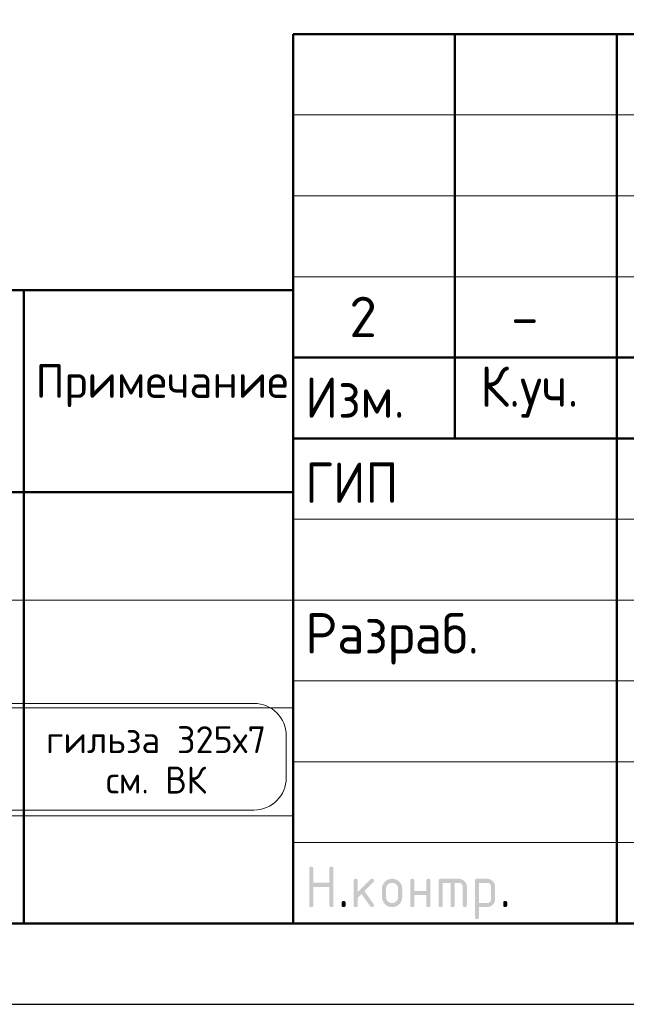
# Model space of a CAD drawing. Header units: millimetres. Extents: x 0 to 21000, y 0 to 14850.
# Tile 7 of 16: x 10654 to 12530, y 0 to 3045. Entities that reach past the tile are written whole.
import ezdxf

# ---------------------------------------------------------------- set-up
doc = ezdxf.new("R2010")
doc.units = ezdxf.units.MM
for name, color, linetype, lineweight in [('Standard', 7, 'Continuous', 25), ('Общий01', 7, 'Continuous', 13), ('Примечания', 7, 'Continuous', 13)]:
    doc.layers.add(name, color=color, linetype=linetype, lineweight=lineweight)
doc.styles.add('ISOCPEUR', font='txt')

msp = doc.modelspace()

# ---------------------------------------------------------------- hatches: boundary and pattern name
at = {"layer": 'Standard', "linetype": 'Continuous', "lineweight": 25, "transparency": 33554687}
for points in [[(11549.5, 306.9), (11549.5, 419.4), (11549.5, 420.2), (11549.6, 420.9), (11549.7, 421.5), (11549.9, 422.1), (11550.1, 422.7), (11550.4, 423.2), (11550.7, 423.7), (11551.1, 424.1), (11551.5, 424.5), (11552, 424.8), (11552.5, 425.1), (11553.1, 425.3), (11553.6, 425.4), (11554.3, 425.5), (11555, 425.6), (11555.8, 425.6), (11556.6, 425.6), (11557.3, 425.5), (11558, 425.4), (11558.5, 425.3), (11559.1, 425.1), (11559.6, 424.8), (11560.1, 424.5), (11560.5, 424.1), (11560.9, 423.7), (11561.2, 423.2), (11561.5, 422.7), (11561.7, 422.1), (11561.9, 421.5), (11562, 420.9), (11562.1, 420.2), (11562.1, 419.4), (11562.1, 375.7), (11611.9, 375.7), (11611.9, 419.4), (11611.9, 420.2), (11612, 420.9), (11612.1, 421.5), (11612.3, 422.1), (11612.5, 422.7), (11612.8, 423.2), (11613.1, 423.7), (11613.5, 424.1), (11613.9, 424.5), (11614.4, 424.8), (11614.9, 425.1), (11615.4, 425.3), (11616, 425.4), (11616.7, 425.5), (11617.4, 425.6), (11618.2, 425.6), (11619, 425.6), (11619.7, 425.5), (11620.3, 425.4), (11620.9, 425.3), (11621.5, 425.1), (11622, 424.8), (11622.5, 424.5), (11622.9, 424.1), (11623.3, 423.7), (11623.6, 423.2), (11623.9, 422.7), (11624.1, 422.1), (11624.3, 421.5), (11624.3, 420.9), (11624.4, 420.2), (11624.4, 419.4), (11624.4, 306.9), (11624.4, 306.1), (11624.3, 305.4), (11624.3, 304.7), (11624.1, 304.2), (11623.9, 303.6), (11623.6, 303.1), (11623.3, 302.6), (11622.9, 302.2), (11622.5, 301.8), (11622, 301.5), (11621.5, 301.2), (11620.9, 301), (11620.3, 300.8), (11619.7, 300.7), (11619, 300.6), (11618.2, 300.6), (11617.4, 300.6), (11616.7, 300.7), (11616, 300.8), (11615.4, 301), (11614.9, 301.2), (11614.4, 301.5), (11613.9, 301.8), (11613.5, 302.2), (11613.1, 302.6), (11612.8, 303.1), (11612.5, 303.6), (11612.3, 304.2), (11612.1, 304.7), (11612, 305.4), (11611.9, 306.1), (11611.9, 306.9), (11611.9, 363.1), (11562.1, 363.1), (11562.1, 306.9), (11562.1, 306.1), (11562, 305.4), (11561.9, 304.7), (11561.7, 304.2), (11561.5, 303.6), (11561.2, 303.1), (11560.9, 302.6), (11560.5, 302.2), (11560.1, 301.8), (11559.6, 301.5), (11559.1, 301.2), (11558.5, 301), (11558, 300.8), (11557.3, 300.7), (11556.6, 300.6), (11555.8, 300.6), (11555, 300.6), (11554.3, 300.7), (11553.6, 300.8), (11553.1, 301), (11552.5, 301.2), (11552, 301.5), (11551.5, 301.8), (11551.1, 302.2), (11550.7, 302.6), (11550.4, 303.1), (11550.1, 303.6), (11549.9, 304.2), (11549.7, 304.7), (11549.6, 305.4), (11549.5, 306.1)], [(11699.5, 347), (11738.8, 386.3), (11739.2, 386.7), (11739.7, 387.1), (11740.2, 387.4), (11740.8, 387.6), (11741.3, 387.9), (11741.9, 388), (11742.5, 388.1), (11743.2, 388.1), (11744, 388.1), (11744.7, 388), (11745.4, 387.9), (11745.9, 387.7), (11746.5, 387.5), (11747, 387.2), (11747.5, 386.9), (11747.9, 386.5), (11748.3, 386.1), (11748.6, 385.6), (11748.9, 385.1), (11749.1, 384.6), (11749.3, 384), (11749.4, 383.3), (11749.5, 382.6), (11749.5, 381.8), (11749.5, 381.2), (11749.3, 380.6), (11749.2, 380.1), (11749, 379.5), (11748.7, 379), (11748.4, 378.5), (11748, 378), (11747.6, 377.5), (11720.1, 350), (11748.2, 310.5), (11748.8, 309.6), (11749.1, 308.7), (11749.5, 307.8), (11749.5, 306.8), (11749.5, 306), (11749.4, 305.4), (11749.3, 304.7), (11749.1, 304.1), (11748.9, 303.5), (11748.6, 303), (11748.3, 302.6), (11747.9, 302.2), (11747.5, 301.8), (11747, 301.5), (11746.5, 301.2), (11745.9, 301), (11745.4, 300.8), (11744.7, 300.7), (11744, 300.6), (11743.2, 300.6), (11742.4, 300.6), (11741.6, 300.8), (11740.9, 301), (11740.2, 301.3), (11739.6, 301.6), (11739, 302.1), (11738.5, 302.6), (11738, 303.3), (11711.1, 341.1), (11699.5, 329.4), (11699.5, 306.9), (11699.5, 306.1), (11699.4, 305.4), (11699.3, 304.7), (11699.1, 304.2), (11698.9, 303.6), (11698.6, 303.1), (11698.3, 302.6), (11697.9, 302.2), (11697.5, 301.8), (11697, 301.5), (11696.5, 301.2), (11696, 301), (11695.4, 300.8), (11694.7, 300.7), (11694, 300.6), (11693.2, 300.6), (11692.4, 300.6), (11691.7, 300.7), (11691.1, 300.8), (11690.5, 301), (11689.9, 301.2), (11689.4, 301.5), (11688.9, 301.8), (11688.5, 302.2), (11688.1, 302.6), (11687.8, 303.1), (11687.5, 303.6), (11687.3, 304.2), (11687.1, 304.7), (11687, 305.4), (11687, 306.1), (11687, 306.9), (11687, 381.8), (11687, 382.6), (11687, 383.3), (11687.1, 384), (11687.3, 384.6), (11687.5, 385.1), (11687.8, 385.6), (11688.1, 386.1), (11688.5, 386.5), (11688.9, 386.9), (11689.4, 387.2), (11689.9, 387.5), (11690.5, 387.7), (11691.1, 387.9), (11691.7, 388), (11692.4, 388.1), (11693.2, 388.1), (11694, 388.1), (11694.7, 388), (11695.4, 387.9), (11696, 387.7), (11696.5, 387.5), (11697, 387.2), (11697.5, 386.9), (11697.9, 386.5), (11698.3, 386.1), (11698.6, 385.6), (11698.9, 385.1), (11699.1, 384.6), (11699.3, 384), (11699.4, 383.3), (11699.5, 382.6), (11699.5, 381.8)], [(11874.3, 338.1), (11874.3, 306.9), (11874.3, 306.1), (11874.2, 305.4), (11874.1, 304.7), (11873.9, 304.2), (11873.7, 303.6), (11873.5, 303.1), (11873.2, 302.6), (11872.8, 302.2), (11872.4, 301.8), (11871.9, 301.5), (11871.4, 301.2), (11870.8, 301), (11870.2, 300.8), (11869.5, 300.7), (11868.9, 300.6), (11868.1, 300.6), (11867.3, 300.6), (11866.6, 300.7), (11865.9, 300.8), (11865.3, 301), (11864.7, 301.2), (11864.3, 301.5), (11863.8, 301.8), (11863.4, 302.2), (11863, 302.6), (11862.7, 303.1), (11862.4, 303.6), (11862.2, 304.2), (11862, 304.7), (11861.9, 305.4), (11861.8, 306.1), (11861.8, 306.9), (11861.8, 381.8), (11861.8, 382.6), (11861.9, 383.3), (11862, 384), (11862.2, 384.6), (11862.4, 385.1), (11862.7, 385.6), (11863, 386.1), (11863.4, 386.5), (11863.8, 386.9), (11864.3, 387.2), (11864.7, 387.5), (11865.3, 387.7), (11865.9, 387.9), (11866.6, 388), (11867.3, 388.1), (11868.1, 388.1), (11868.9, 388.1), (11869.5, 388), (11870.2, 387.9), (11870.8, 387.7), (11871.4, 387.5), (11871.9, 387.2), (11872.4, 386.9), (11872.8, 386.5), (11873.2, 386.1), (11873.5, 385.6), (11873.7, 385.2), (11873.9, 384.6), (11874.1, 384), (11874.2, 383.3), (11874.3, 382.6), (11874.3, 381.8), (11874.3, 350.6), (11911.7, 350.6), (11911.7, 381.8), (11911.7, 382.6), (11911.8, 383.3), (11911.9, 384), (11912.1, 384.6), (11912.3, 385.2), (11912.6, 385.6), (11912.8, 386.1), (11913.2, 386.5), (11913.6, 386.9), (11914.1, 387.2), (11914.6, 387.5), (11915.2, 387.7), (11915.8, 387.9), (11916.5, 388), (11917.1, 388.1), (11917.9, 388.1), (11918.7, 388.1), (11919.4, 388), (11920.1, 387.9), (11920.7, 387.7), (11921.3, 387.5), (11921.7, 387.2), (11922.2, 386.9), (11922.6, 386.5), (11923, 386.1), (11923.3, 385.6), (11923.6, 385.1), (11923.8, 384.6), (11924, 384), (11924.1, 383.3), (11924.2, 382.6), (11924.2, 381.8), (11924.2, 306.9), (11924.2, 306.1), (11924.1, 305.4), (11924, 304.7), (11923.8, 304.2), (11923.6, 303.6), (11923.3, 303.1), (11923, 302.6), (11922.6, 302.2), (11922.2, 301.8), (11921.7, 301.5), (11921.3, 301.2), (11920.7, 301), (11920.1, 300.8), (11919.4, 300.7), (11918.7, 300.6), (11917.9, 300.6), (11917.1, 300.6), (11916.5, 300.7), (11915.8, 300.8), (11915.2, 301), (11914.6, 301.2), (11914.1, 301.5), (11913.6, 301.8), (11913.2, 302.2), (11912.8, 302.6), (11912.6, 303.1), (11912.3, 303.6), (11912.1, 304.2), (11911.9, 304.7), (11911.8, 305.4), (11911.7, 306.1), (11911.7, 306.9), (11911.7, 338.1)], [(11955.5, 388.1), (12011.7, 388.1), (12013, 388.1), (12014.2, 388), (12015.5, 387.8), (12016.7, 387.6), (12017.9, 387.4), (12019.1, 387.1), (12020.2, 386.7), (12021.3, 386.3), (12022.4, 385.8), (12023.5, 385.2), (12024.5, 384.7), (12025.5, 384), (12026.6, 383.3), (12027.5, 382.5), (12028.5, 381.7), (12029.4, 380.8), (12030.3, 379.9), (12031.1, 378.9), (12031.9, 378), (12032.6, 376.9), (12033.3, 375.9), (12033.8, 374.9), (12034.4, 373.8), (12034.8, 372.7), (12035.3, 371.6), (12035.6, 370.5), (12036, 369.3), (12036.2, 368.1), (12036.4, 366.9), (12036.6, 365.6), (12036.7, 364.4), (12036.7, 363.1), (12036.7, 306.9), (12036.7, 306.1), (12036.6, 305.4), (12036.5, 304.7), (12036.3, 304.2), (12036.1, 303.6), (12035.8, 303.1), (12035.5, 302.6), (12035.1, 302.2), (12034.7, 301.8), (12034.2, 301.5), (12033.7, 301.2), (12033.1, 301), (12032.6, 300.8), (12031.9, 300.7), (12031.2, 300.6), (12030.4, 300.6), (12029.6, 300.6), (12028.9, 300.7), (12028.3, 300.8), (12027.7, 301), (12027.1, 301.2), (12026.6, 301.5), (12026.1, 301.8), (12025.7, 302.2), (12025.3, 302.6), (12025, 303.1), (12024.7, 303.6), (12024.5, 304.2), (12024.3, 304.7), (12024.2, 305.4), (12024.1, 306.1), (12024.1, 306.9), (12024.1, 363.1), (12024.1, 364.4), (12023.9, 365.6), (12023.7, 366.8), (12023.2, 367.9), (12022.8, 369), (12022.1, 370.1), (12021.5, 371.1), (12020.6, 372), (12019.7, 372.9), (12018.7, 373.5), (12017.7, 374.2), (12016.5, 374.7), (12015.4, 375.1), (12014.2, 375.3), (12013, 375.5), (12011.7, 375.5), (11999.2, 375.5), (11999.2, 306.9), (11999.2, 306.1), (11999.1, 305.4), (11999, 304.7), (11998.8, 304.2), (11998.6, 303.6), (11998.3, 303.1), (11998, 302.6), (11997.7, 302.2), (11997.3, 301.8), (11996.8, 301.5), (11996.3, 301.2), (11995.7, 301), (11995.1, 300.8), (11994.4, 300.7), (11993.7, 300.6), (11993, 300.6), (11992.2, 300.6), (11991.5, 300.7), (11990.8, 300.8), (11990.2, 301), (11989.6, 301.2), (11989.1, 301.5), (11988.7, 301.8), (11988.3, 302.2), (11987.9, 302.6), (11987.6, 303.1), (11987.3, 303.6), (11987.1, 304.2), (11986.9, 304.7), (11986.8, 305.4), (11986.7, 306.1), (11986.7, 306.9), (11986.7, 375.5), (11961.8, 375.5), (11961.8, 306.9), (11961.8, 306.1), (11961.7, 305.4), (11961.6, 304.7), (11961.4, 304.2), (11961.2, 303.6), (11960.9, 303.1), (11960.6, 302.6), (11960.2, 302.2), (11959.8, 301.8), (11959.3, 301.5), (11958.8, 301.2), (11958.2, 301), (11957.7, 300.8), (11957, 300.7), (11956.3, 300.6), (11955.5, 300.6), (11954.7, 300.6), (11954, 300.7), (11953.4, 300.8), (11952.8, 301), (11952.2, 301.2), (11951.7, 301.5), (11951.2, 301.8), (11950.8, 302.2), (11950.4, 302.6), (11950.1, 303.1), (11949.8, 303.6), (11949.6, 304.2), (11949.4, 304.7), (11949.3, 305.4), (11949.2, 306.1), (11949.2, 306.9), (11949.2, 381.8), (11949.2, 382.6), (11949.3, 383.3), (11949.4, 384), (11949.6, 384.6), (11949.8, 385.1), (11950.1, 385.6), (11950.4, 386.1), (11950.8, 386.5), (11951.2, 386.9), (11951.7, 387.2), (11952.2, 387.5), (11952.8, 387.7), (11953.3, 387.9), (11954, 388), (11954.7, 388.1)], [(11649.5, 313.2), (11649.5, 313.9), (11649.6, 314.6), (11649.7, 315.3), (11649.9, 315.9), (11650.1, 316.5), (11650.4, 317), (11650.7, 317.5), (11651.1, 317.9), (11651.5, 318.3), (11651.9, 318.5), (11652.4, 318.8), (11653, 319), (11653.6, 319.2), (11654.3, 319.3), (11655, 319.4), (11655.8, 319.4), (11656.5, 319.4), (11657.2, 319.3), (11657.9, 319.2), (11658.5, 319), (11659.1, 318.8), (11659.6, 318.5), (11660.1, 318.3), (11660.4, 317.9), (11660.8, 317.5), (11661.1, 317), (11661.4, 316.5), (11661.6, 315.9), (11661.8, 315.3), (11661.9, 314.6), (11662, 313.9), (11662, 313.2), (11662, 306.9), (11662, 306.1), (11661.9, 305.4), (11661.8, 304.8), (11661.6, 304.2), (11661.4, 303.6), (11661.1, 303.1), (11660.8, 302.6), (11660.4, 302.2), (11660.1, 301.8), (11659.6, 301.5), (11659.1, 301.2), (11658.5, 301), (11657.9, 300.8), (11657.2, 300.7), (11656.5, 300.6), (11655.8, 300.6), (11655, 300.6), (11654.3, 300.7), (11653.6, 300.8), (11653, 301), (11652.4, 301.2), (11651.9, 301.5), (11651.5, 301.8), (11651.1, 302.2), (11650.7, 302.6), (11650.4, 303.1), (11650.1, 303.6), (11649.9, 304.2), (11649.7, 304.8), (11649.6, 305.4), (11649.5, 306.1), (11649.5, 306.9)], [(12149.1, 313.2), (12149.1, 313.9), (12149.2, 314.6), (12149.3, 315.3), (12149.5, 315.9), (12149.7, 316.5), (12150, 317), (12150.3, 317.5), (12150.7, 317.9), (12151.1, 318.3), (12151.6, 318.5), (12152.1, 318.8), (12152.7, 319), (12153.3, 319.2), (12153.9, 319.3), (12154.6, 319.4), (12155.4, 319.4), (12156.2, 319.4), (12156.9, 319.3), (12157.6, 319.2), (12158.2, 319), (12158.7, 318.8), (12159.2, 318.5), (12159.7, 318.3), (12160.1, 317.9), (12160.5, 317.5), (12160.8, 317), (12161.1, 316.5), (12161.3, 315.9), (12161.5, 315.3), (12161.6, 314.6), (12161.7, 313.9), (12161.7, 313.2), (12161.7, 306.9), (12161.7, 306.1), (12161.6, 305.4), (12161.5, 304.8), (12161.3, 304.2), (12161.1, 303.6), (12160.8, 303.1), (12160.5, 302.6), (12160.1, 302.2), (12159.7, 301.8), (12159.2, 301.5), (12158.7, 301.2), (12158.2, 301), (12157.6, 300.8), (12156.9, 300.7), (12156.2, 300.6), (12155.4, 300.6), (12154.6, 300.6), (12153.9, 300.7), (12153.3, 300.8), (12152.7, 301), (12152.1, 301.2), (12151.6, 301.5), (12151.1, 301.8), (12150.7, 302.2), (12150.3, 302.6), (12150, 303.1), (12149.7, 303.6), (12149.5, 304.2), (12149.3, 304.8), (12149.2, 305.4), (12149.1, 306.1), (12149.1, 306.9)]]:
    msp.add_hatch(color=7, dxfattribs=at).paths.add_polyline_path(points, flags=16)
h = msp.add_hatch(color=7, dxfattribs=at)
h.paths.add_polyline_path([(11774.4, 331.9), (11774.4, 356.8), (11774.4, 358.5), (11774.5, 360), (11774.7, 361.6), (11775, 363.1), (11775.2, 364.6), (11775.7, 366), (11776.1, 367.5), (11776.7, 368.9), (11777.2, 370.2), (11777.9, 371.6), (11778.7, 372.9), (11779.5, 374.1), (11780.4, 375.4), (11781.4, 376.6), (11782.4, 377.8), (11783.5, 378.9), (11784.6, 380.1), (11785.8, 381.1), (11787, 382.1), (11788.3, 382.9), (11789.6, 383.8), (11790.9, 384.5), (11792.2, 385.2), (11793.6, 385.8), (11795, 386.4), (11796.4, 386.8), (11797.8, 387.2), (11799.3, 387.5), (11800.8, 387.8), (11802.4, 387.9), (11804, 388.1), (11805.6, 388.1), (11807.2, 388.1), (11808.8, 387.9), (11810.4, 387.8), (11811.9, 387.5), (11813.4, 387.2), (11814.8, 386.8), (11816.3, 386.4), (11817.7, 385.8), (11819.1, 385.2), (11820.4, 384.5), (11821.7, 383.8), (11823, 383), (11824.2, 382.1), (11825.4, 381.2), (11826.6, 380.2), (11827.7, 379), (11828.9, 377.9), (11829.9, 376.7), (11830.8, 375.5), (11831.7, 374.3), (11832.5, 373), (11833.2, 371.7), (11833.9, 370.4), (11834.5, 369), (11835.1, 367.6), (11835.5, 366.1), (11835.9, 364.7), (11836.2, 363.2), (11836.5, 361.7), (11836.6, 360.1), (11836.8, 358.5), (11836.8, 356.8), (11836.8, 331.9), (11836.8, 330.2), (11836.6, 328.7), (11836.5, 327.1), (11836.2, 325.6), (11835.9, 324.1), (11835.5, 322.7), (11835.1, 321.2), (11834.5, 319.9), (11833.9, 318.5), (11833.2, 317.2), (11832.5, 315.8), (11831.6, 314.6), (11830.8, 313.3), (11829.8, 312.1), (11828.8, 310.9), (11827.6, 309.8), (11826.5, 308.6), (11825.3, 307.6), (11824.1, 306.6), (11822.8, 305.8), (11821.6, 304.9), (11820.3, 304.2), (11818.9, 303.5), (11817.6, 302.9), (11816.2, 302.4), (11814.7, 301.9), (11813.3, 301.5), (11811.8, 301.2), (11810.3, 300.9), (11808.7, 300.8), (11807.2, 300.6), (11805.6, 300.6), (11804, 300.6), (11802.4, 300.8), (11800.8, 300.9), (11799.3, 301.2), (11797.8, 301.5), (11796.4, 301.9), (11795, 302.4), (11793.6, 302.9), (11792.2, 303.5), (11790.9, 304.2), (11789.6, 304.9), (11788.3, 305.8), (11787, 306.6), (11785.8, 307.6), (11784.6, 308.6), (11783.5, 309.8), (11782.4, 310.9), (11781.4, 312.1), (11780.4, 313.3), (11779.5, 314.6), (11778.7, 315.8), (11777.9, 317.2), (11777.2, 318.5), (11776.7, 319.9), (11776.1, 321.2), (11775.7, 322.7), (11775.2, 324.1), (11775, 325.6), (11774.7, 327.1), (11774.5, 328.7), (11774.4, 330.2)], flags=16)
h.paths.add_polyline_path([(11824.2, 331.9), (11824.2, 356.9), (11824.2, 358.8), (11823.9, 360.6), (11823.6, 362.4), (11822.9, 364.1), (11822.2, 365.8), (11821.2, 367.3), (11820.1, 368.8), (11818.8, 370.2), (11817.4, 371.5), (11815.9, 372.6), (11814.4, 373.6), (11812.7, 374.3), (11811.1, 375), (11809.3, 375.3), (11807.5, 375.6), (11805.6, 375.6), (11803.6, 375.6), (11801.8, 375.3), (11800.1, 375), (11798.4, 374.3), (11796.8, 373.6), (11795.2, 372.6), (11793.7, 371.5), (11792.4, 370.2), (11791, 368.8), (11790, 367.3), (11789, 365.8), (11788.3, 364.1), (11787.6, 362.4), (11787.2, 360.6), (11786.9, 358.8), (11786.9, 356.9), (11786.9, 331.9), (11786.9, 329.9), (11787.2, 328.1), (11787.6, 326.3), (11788.3, 324.7), (11788.9, 323), (11790, 321.5), (11791, 320), (11792.3, 318.6), (11793.7, 317.2), (11795.2, 316.2), (11796.7, 315.2), (11798.3, 314.5), (11800, 313.8), (11801.8, 313.5), (11803.6, 313.2), (11805.6, 313.2), (11807.5, 313.2), (11809.3, 313.5), (11811.1, 313.9), (11812.7, 314.5), (11814.4, 315.2), (11815.9, 316.3), (11817.4, 317.3), (11818.8, 318.7), (11820.1, 320), (11821.2, 321.5), (11822.2, 323.1), (11822.9, 324.7), (11823.6, 326.4), (11823.9, 328.2), (11824.2, 330)])
h = msp.add_hatch(color=7, dxfattribs=at)
h.paths.add_polyline_path([(12061.7, 381.8), (12061.7, 382.6), (12061.8, 383.3), (12061.9, 384), (12062.1, 384.6), (12062.3, 385.1), (12062.6, 385.6), (12062.9, 386.1), (12063.3, 386.5), (12063.7, 386.9), (12064.2, 387.2), (12064.6, 387.5), (12065.2, 387.7), (12065.8, 387.9), (12066.5, 388), (12067.2, 388.1), (12068, 388.1), (12099.1, 388.1), (12100.5, 388.1), (12101.7, 388), (12103, 387.8), (12104.2, 387.6), (12105.4, 387.4), (12106.6, 387.1), (12107.7, 386.7), (12108.8, 386.3), (12109.9, 385.8), (12111, 385.2), (12112, 384.7), (12113, 384), (12114.1, 383.3), (12115, 382.5), (12116, 381.7), (12116.9, 380.8), (12117.8, 379.9), (12118.6, 379), (12119.4, 378), (12120, 377), (12120.7, 376), (12121.3, 374.9), (12121.8, 373.9), (12122.3, 372.8), (12122.7, 371.7), (12123.1, 370.5), (12123.4, 369.4), (12123.6, 368.1), (12123.9, 366.9), (12124, 365.7), (12124.1, 364.4), (12124.1, 363.1), (12124.1, 325.6), (12124.1, 324.3), (12124, 323.1), (12123.9, 321.8), (12123.6, 320.6), (12123.4, 319.4), (12123.1, 318.3), (12122.7, 317.1), (12122.3, 316), (12121.8, 314.9), (12121.3, 313.8), (12120.7, 312.8), (12120, 311.8), (12119.4, 310.8), (12118.6, 309.8), (12117.8, 308.8), (12116.9, 307.9), (12116, 307), (12115, 306.2), (12114.1, 305.4), (12113.1, 304.7), (12112.1, 304.1), (12111, 303.5), (12109.9, 302.9), (12108.8, 302.5), (12107.7, 302), (12106.6, 301.7), (12105.4, 301.3), (12104.2, 301.1), (12103, 300.9), (12101.7, 300.8), (12100.5, 300.6), (12099.2, 300.6), (12074.2, 300.6), (12074.2, 269.4), (12074.2, 268.7), (12074.1, 268), (12074, 267.3), (12073.8, 266.7), (12073.7, 266.1), (12073.4, 265.6), (12073.1, 265.1), (12072.7, 264.7), (12072.3, 264.4), (12071.8, 264.1), (12071.3, 263.8), (12070.7, 263.6), (12070.1, 263.4), (12069.4, 263.3), (12068.8, 263.2), (12068, 263.2), (12067.2, 263.2), (12066.5, 263.3), (12065.8, 263.4), (12065.2, 263.6), (12064.7, 263.8), (12064.2, 264.1), (12063.7, 264.4), (12063.3, 264.7), (12062.9, 265.1), (12062.6, 265.6), (12062.3, 266.1), (12062.1, 266.7), (12061.9, 267.3), (12061.8, 268), (12061.7, 268.7), (12061.7, 269.4)], flags=16)
h.paths.add_polyline_path([(12074.2, 375.5), (12074.2, 313.2), (12099.1, 313.2), (12100.4, 313.2), (12101.6, 313.4), (12102.8, 313.6), (12103.9, 314.1), (12105, 314.5), (12106, 315.2), (12107, 315.9), (12107.9, 316.8), (12108.9, 317.7), (12109.5, 318.7), (12110.2, 319.7), (12110.7, 320.8), (12111.1, 321.9), (12111.4, 323.1), (12111.6, 324.3), (12111.6, 325.6), (12111.6, 363.1), (12111.6, 364.4), (12111.4, 365.6), (12111.1, 366.8), (12110.7, 367.9), (12110.2, 369.1), (12109.6, 370.1), (12108.9, 371.1), (12108, 372), (12107.1, 372.9), (12106.1, 373.5), (12105.1, 374.2), (12104, 374.7), (12102.9, 375.1), (12101.7, 375.3), (12100.5, 375.5), (12099.1, 375.5)])

# ---------------------------------------------------------------- linework, layer by layer
at = {"layer": 'Standard', "color": 7, "linetype": 'Continuous', "lineweight": 50, "transparency": 33554687}
for p, q in [((11500, 250), (11500, 3000)), ((11500, 3000), (20750, 3000)), ((12000, 1750), (12000, 3000)), ((12500, 250), (12500, 3000)), ((6708.3, 2208.3), (11500, 2208.3)), ((10666.7, 2208.3), (10666.7, 1583.3)), ((11500, 2208.3), (11500, 1583.3)), ((11500, 2000), (14750, 2000)), ((11500, 2000), (14750, 2000)), ((11500, 1750), (14750, 1750)), ((11500, 1750), (14750, 1750)), ((6708.3, 1583.3), (11500, 1583.3)), ((10666.7, 1583.3), (10666.7, 916.7)), ((11500, 1583.3), (11500, 1250)), ((11500, 1250), (11500, 916.7)), ((10666.7, 916.7), (10666.7, 583.3)), ((11500, 916.7), (11500, 583.3)), ((10666.7, 583.3), (10666.7, 250)), ((11500, 583.3), (11500, 250)), ((9833.3, 250), (10666.7, 250)), ((10666.7, 250), (11500, 250))]:
    msp.add_line(p, q, dxfattribs=at)
at = {"layer": 'Standard', "color": 7, "linetype": 'Continuous', "lineweight": 13, "transparency": 33554687}
for p, q in [((11500, 2750), (14750, 2750)), ((11500, 2500), (14750, 2500)), ((11500, 2250), (14750, 2250)), ((6708.3, 1583.3), (11500, 1583.3)), ((6708.3, 1583.3), (11500, 1583.3)), ((6708.3, 1583.3), (11500, 1583.3)), ((11500, 1500), (14750, 1500)), ((9833.3, 1250), (10666.7, 1250)), ((10666.7, 1250), (11500, 1250)), ((11500, 1250), (14750, 1250)), ((11500, 1250), (14750, 1250)), ((11500, 1000), (14750, 1000)), ((11500, 1000), (14750, 1000)), ((9833.3, 916.7), (10666.7, 916.7)), ((10666.7, 916.7), (11500, 916.7)), ((11500, 750), (14750, 750)), ((6708.3, 583.3), (11500, 583.3)), ((10666.7, 583.3), (11500, 583.3)), ((11500, 500), (14750, 500))]:
    msp.add_line(p, q, dxfattribs=at)
at = {"layer": 'Standard', "color": 7, "linetype": 'Continuous', "lineweight": 25, "transparency": 33554687}
msp.add_line((11500, 250), (20750, 250), dxfattribs=at)
msp.add_line((11500, 250), (20750, 250), dxfattribs=at)
msp.add_line((11500, 250), (20750, 250), dxfattribs=at)
msp.add_lwpolyline([(0, 0), (21000, 0), (21000, 14850), (0, 14850), (0, 0)], close=True, dxfattribs=at)
at = {"layer": 'Standard', "color": 7, "linetype": 'Continuous', "lineweight": 50, "transparency": 33554687}
msp.add_lwpolyline([(1000, 14600), (20750, 14600), (20750, 250), (1000, 250), (1000, 14600)], close=True, dxfattribs=at)
at = {"layer": 'Общий01', "color": 240, "linetype": 'Continuous', "lineweight": 18, "transparency": 33554687}
for p, q in [((6885.3, 930.3), (11378.4, 930.3)), ((11478.4, 830.3), (11478.4, 700.6)), ((11378.4, 600.6), (6885.3, 600.6))]:
    msp.add_line(p, q, dxfattribs=at)
for centre, start, end in [((11378.4, 830.3), 0, 90), ((11378.4, 700.6), 270, 0)]:
    msp.add_arc(centre, 100, start, end, dxfattribs=at)
at = {"layer": 'Примечания', "color": 7, "linetype": 'Continuous', "lineweight": 18, "transparency": 33554687}
msp.add_line((11500, 2208.3), (11500, 1958.3), dxfattribs=at)

# ---------------------------------------------------------------- texts
at = {"layer": 'Standard', "color": 7, "linetype": 'Continuous', "lineweight": 25, "transparency": 33554687, "char_height": 125, "style": 'ISOCPEUR'}
for s, insert, width, attachment_point in [('\\A1;{\\fISOCPEUR|i0|b0;\\H125.000000;\\W1.000000;\\C7;2}\\P', (11715.9, 2188), 136.111, 2), ('\\A1;{\\fISOCPEUR|i0|b0;\\H125.000000;\\W1.000000;\\C7;-}\\P', (12215.9, 2188), 136.111, 2), ('\\W0.93;Изм.', (11537, 1813.8), 376.448, 7), ('\\W0.93;К.уч.', (12078, 1813.8), 408.006, 7), ('\\W0.92;ГИП', (11537, 1550.6), 344.81, 7), ('\\W0.96;Разраб.', (11537, 1050.6), 653.281, 7)]:
    msp.add_mtext(s, dxfattribs=dict(at, insert=insert, width=width, attachment_point=attachment_point))
at = {"layer": 'Standard', "color": 7, "linetype": 'Continuous', "lineweight": 18, "transparency": 33554687, "attachment_point": 7, "style": 'ISOCPEUR'}
for s, insert, char_height, width in [('\\W0.97;Примечание', (10703.3, 1846.8), 104.167, 810.553), ('\\W0.98;гильза 325х7', (10735.6, 776.6), 83.333, 736.01), ('\\W0.95;см. ВК', (10921, 651.6), 83.333, 364.528)]:
    msp.add_mtext(s, dxfattribs=dict(at, insert=insert, char_height=char_height, width=width))

doc.saveas('drawing.dxf')
